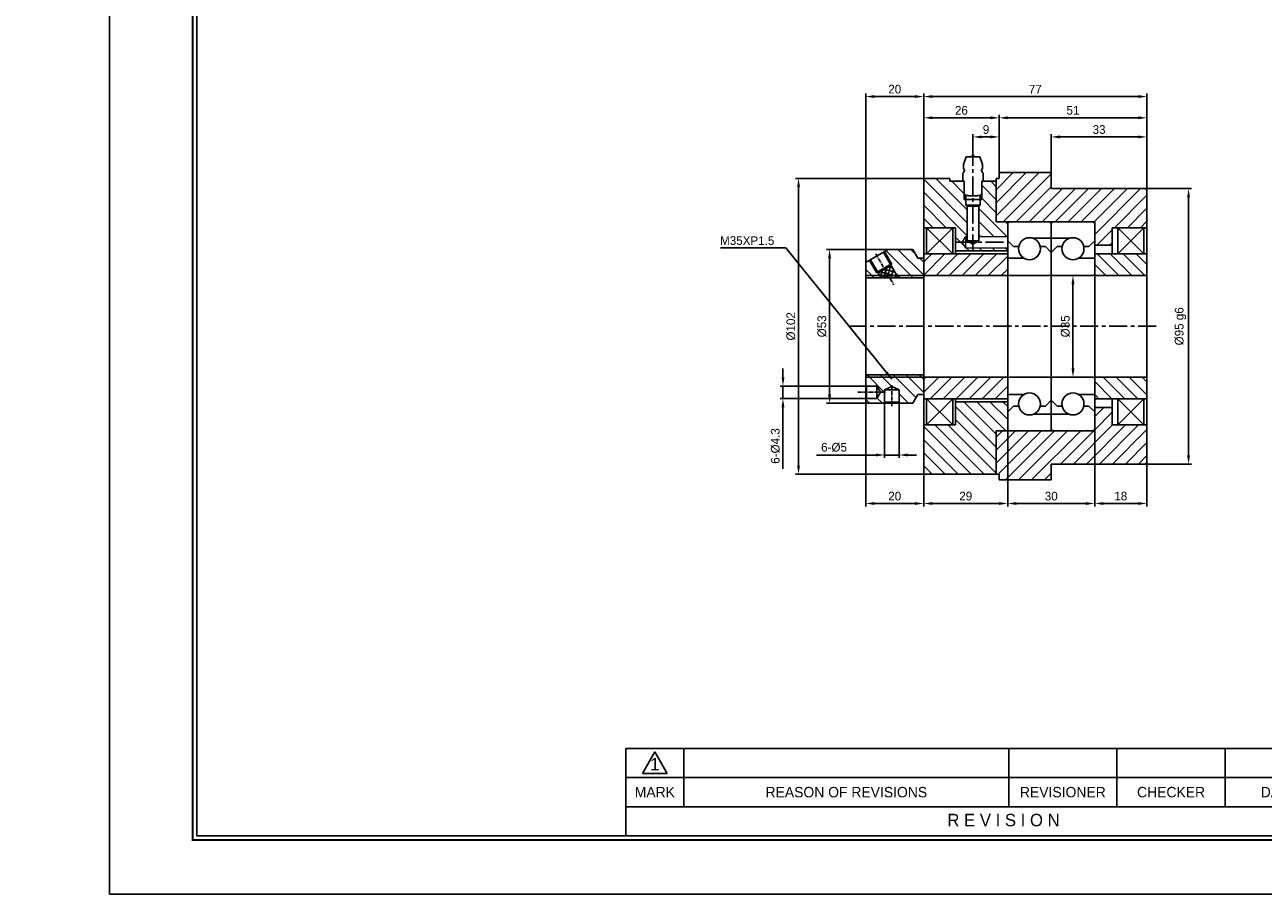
# Model space of a CAD drawing. Header units: millimetres. Extents: x -29 to 5648, y -387 to 3949.
# Tile 1 of 5: x -29 to 398, y 0 to 300. Entities that reach past the tile are written whole.
import ezdxf
from ezdxf.enums import TextEntityAlignment as Align

# ---------------------------------------------------------------- set-up
doc = ezdxf.new("R2010")
doc.units = ezdxf.units.MM
doc.linetypes.add('CENTER', pattern=[2, 1.25, -0.25, 0.25, -0.25])
doc.layers.get('0').update_dxf_attribs({"linetype": 'CONTINUOUS'})
doc.layers.get('Defpoints').update_dxf_attribs({"linetype": 'CONTINUOUS'})
for name, color, linetype in [('5', 7, 'CONTINUOUS'), ('7', 7, 'CONTINUOUS'), ('center', 1, 'CENTER'), ('OUTLINE', 7, 'CONTINUOUS')]:
    doc.layers.add(name, color=color, linetype=linetype)
doc.dimstyles.new('3', dxfattribs={"dimtxt": 3, "dimasz": 3, "dimexe": 1, "dimexo": 0, "dimgap": 1, "dimtad": 1, "dimdec": 3, "dimzin": 11, "dimdsep": 46, "dimtxsty": 'Standard', "dimcen": 0, "dimclrd": 5, "dimclre": 5, "dimclrt": 3, "dimadec": 0, "dimazin": 0, "dimtfac": 0.6, "dimtdec": 3, "dimtmove": 0, "dimatfit": 3, "dimfxl": 1.25, "dimtolj": 1, "dimtzin": 11, "dimarcsym": 0})

# ---------------------------------------------------------------- blocks, each defined once
blk = doc.blocks.new('란표제')
at = {"layer": '5', "ltscale": 0.5}
blk.add_line((80.6, 22.75), (80.6, 9.1), dxfattribs=at)
at = {"layer": '7', "color": 0}
for p, q in [((0, 273), (0, 0)), ((0, 0), (386.1, 0))]:
    blk.add_line(p, q, dxfattribs=at)
at = {"layer": '7'}
for p, q in [((208, 22.75), (80.6, 22.75)), ((83.2, 18.86), (85.15, 22.24)), ((85.15, 22.24), (87.1, 18.86)), ((89.7, 22.75), (89.7, 13.65)), ((140.4, 22.75), (140.4, 13.65)), ((157.3, 22.75), (157.3, 13.65)), ((174.2, 22.75), (174.2, 13.65)), ((191.1, 18.2), (80.6, 18.2)), ((83.2, 18.86), (87.1, 18.86)), ((191.1, 13.65), (80.6, 13.65))]:
    blk.add_line(p, q, dxfattribs=at)
at = {"layer": '7', "const_width": 0.325}
blk.add_lwpolyline([(377.65, 8.45), (377.65, 264.55), (13, 264.55), (13, 8.45)], close=True, dxfattribs=at)
at = {"layer": '7'}
blk.add_lwpolyline([(377, 9.1), (377, 263.9), (13.65, 263.9), (13.65, 9.1)], close=True, dxfattribs=at)
at = {"layer": '5', "ltscale": 0.5}
for tag, p, height in [('TITLE', (308.32, 31.73), 3.25), ('도번', (326.54, 20.34), 3.25), ('SCALE', (329.92, 12.42), 1.56), ('DATE', (360.13, 12.36), 1.56)]:
    blk.add_attdef(tag, p, '', height=height, dxfattribs=at)
at = {"layer": '7'}
for s, height, p in [('1', 1.95, (85.15, 20.29)), ('MARK', 1.625, (85.15, 15.93)), ('REASON OF REVISIONS', 1.625, (115.05, 15.93)), ('REVISIONER', 1.625, (148.85, 15.93)), ('CHECKER', 1.625, (165.75, 15.93)), ('DATE', 1.625, (182.65, 15.93)), ('R E V I S I O N', 1.95, (139.59, 11.57))]:
    blk.add_text(s, height=height, dxfattribs=at).set_placement(p, align=Align.MIDDLE_CENTER)
for tag, p in [('필렛', (233.03, 14.17)), ('모따기', (233.03, 10.79))]:
    blk.add_attdef(tag, text='', height=1.5, dxfattribs=at).set_placement(p, align=Align.MIDDLE_LEFT)
blk = doc.blocks.new('*D3697')
at = {"color": 5, "lineweight": -2, "ltscale": 5}
for p, q in [((297.96, 257.5), (297.96, 262.17)), ((303.96, 261.17), (300.96, 261.17)), ((306.96, 248.85), (306.96, 262.17))]:
    blk.add_line(p, q, dxfattribs=at)
at = {"color": 5}
for points in [[(300.96, 261.67), (300.96, 260.67), (297.96, 261.17)], [(303.96, 260.67), (303.96, 261.67), (306.96, 261.17)]]:
    blk.add_solid(points, dxfattribs=at)
at = {"layer": 'Defpoints', "color": 0}
for p in [(297.96, 261.17), (297.96, 257.5), (306.96, 248.85)]:
    blk.add_point(p, dxfattribs=at)
at = {"color": 3, "ltscale": 5, "insert": (302.46, 263.7), "char_height": 3, "attachment_point": 5}
blk.add_mtext('\\A1;9', dxfattribs=at)
blk = doc.blocks.new('*D3698')
at = {"color": 5, "lineweight": -2, "ltscale": 5}
for p, q in [((280.96, 246.85), (280.96, 268.76)), ((303.96, 267.76), (283.96, 267.76)), ((306.96, 248.85), (306.96, 268.76))]:
    blk.add_line(p, q, dxfattribs=at)
at = {"color": 5}
for points in [[(283.96, 268.26), (283.96, 267.26), (280.96, 267.76)], [(303.96, 267.26), (303.96, 268.26), (306.96, 267.76)]]:
    blk.add_solid(points, dxfattribs=at)
at = {"layer": 'Defpoints', "color": 0}
for p in [(280.96, 267.76), (306.96, 248.85), (280.96, 246.85)]:
    blk.add_point(p, dxfattribs=at)
at = {"color": 3, "ltscale": 5, "insert": (293.96, 270.3), "char_height": 3, "attachment_point": 5}
blk.add_mtext('\\A1;26', dxfattribs=at)
blk = doc.blocks.new('*D3699')
at = {"color": 5, "lineweight": -2, "ltscale": 5}
for p, q in [((306.96, 248.85), (306.96, 268.76)), ((309.96, 267.76), (354.96, 267.76)), ((357.96, 242.85), (357.96, 268.76))]:
    blk.add_line(p, q, dxfattribs=at)
at = {"color": 5}
for points in [[(309.96, 268.26), (309.96, 267.26), (306.96, 267.76)], [(354.96, 267.26), (354.96, 268.26), (357.96, 267.76)]]:
    blk.add_solid(points, dxfattribs=at)
at = {"layer": 'Defpoints', "color": 0}
for p in [(357.96, 267.76), (306.96, 248.85), (357.96, 242.85)]:
    blk.add_point(p, dxfattribs=at)
at = {"color": 3, "ltscale": 5, "insert": (332.46, 270.31), "char_height": 3, "attachment_point": 5}
blk.add_mtext('\\A1;51', dxfattribs=at)
blk = doc.blocks.new('*D3700')
at = {"color": 5, "lineweight": -2, "ltscale": 5}
for p, q in [((324.96, 248.85), (324.96, 262.17)), ((327.96, 261.17), (354.96, 261.17)), ((357.96, 242.85), (357.96, 262.17))]:
    blk.add_line(p, q, dxfattribs=at)
at = {"color": 5}
for points in [[(327.96, 261.67), (327.96, 260.67), (324.96, 261.17)], [(354.96, 260.67), (354.96, 261.67), (357.96, 261.17)]]:
    blk.add_solid(points, dxfattribs=at)
at = {"layer": 'Defpoints', "color": 0}
for p in [(357.96, 261.17), (324.96, 248.85), (357.96, 242.85)]:
    blk.add_point(p, dxfattribs=at)
at = {"color": 3, "ltscale": 5, "insert": (341.46, 263.7), "char_height": 3, "attachment_point": 5}
blk.add_mtext('\\A1;33', dxfattribs=at)
blk = doc.blocks.new('*D3701')
at = {"color": 5, "lineweight": -2, "ltscale": 5}
for p, q in [((260.96, 222.35), (260.96, 276.09)), ((277.96, 275.09), (263.96, 275.09)), ((280.96, 246.85), (280.96, 276.09))]:
    blk.add_line(p, q, dxfattribs=at)
at = {"color": 5}
for points in [[(263.96, 275.59), (263.96, 274.59), (260.96, 275.09)], [(277.96, 274.59), (277.96, 275.59), (280.96, 275.09)]]:
    blk.add_solid(points, dxfattribs=at)
at = {"layer": 'Defpoints', "color": 0}
for p in [(260.96, 275.09), (280.96, 246.85), (260.96, 222.35)]:
    blk.add_point(p, dxfattribs=at)
at = {"color": 3, "ltscale": 5, "insert": (270.96, 277.63), "char_height": 3, "attachment_point": 5}
blk.add_mtext('\\A1;20', dxfattribs=at)
blk = doc.blocks.new('*D3702')
at = {"color": 5, "lineweight": -2, "ltscale": 5}
for p, q in [((280.96, 246.85), (280.96, 276.09)), ((283.96, 275.09), (354.96, 275.09)), ((357.96, 242.85), (357.96, 276.09))]:
    blk.add_line(p, q, dxfattribs=at)
at = {"color": 5}
for points in [[(283.96, 275.59), (283.96, 274.59), (280.96, 275.09)], [(354.96, 274.59), (354.96, 275.59), (357.96, 275.09)]]:
    blk.add_solid(points, dxfattribs=at)
at = {"layer": 'Defpoints', "color": 0}
for p in [(357.96, 275.09), (280.96, 246.85), (357.96, 242.85)]:
    blk.add_point(p, dxfattribs=at)
at = {"color": 3, "ltscale": 5, "insert": (319.46, 277.63), "char_height": 3, "attachment_point": 5}
blk.add_mtext('\\A1;77', dxfattribs=at)
blk = doc.blocks.new('*D3703')
at = {"color": 5, "lineweight": -2, "ltscale": 5}
for p, q in [((339.96, 159.85), (339.96, 133.75)), ((357.96, 148.85), (357.96, 133.75)), ((342.96, 134.75), (354.96, 134.75))]:
    blk.add_line(p, q, dxfattribs=at)
at = {"color": 5}
for points in [[(342.96, 135.25), (342.96, 134.25), (339.96, 134.75)], [(354.96, 134.25), (354.96, 135.25), (357.96, 134.75)]]:
    blk.add_solid(points, dxfattribs=at)
at = {"layer": 'Defpoints', "color": 0}
for p in [(339.96, 159.85), (357.96, 148.85), (357.96, 134.75)]:
    blk.add_point(p, dxfattribs=at)
at = {"color": 3, "ltscale": 5, "insert": (348.96, 137.29), "char_height": 3, "attachment_point": 5}
blk.add_mtext('\\A1;18', dxfattribs=at)
blk = doc.blocks.new('*D3704')
at = {"color": 5, "lineweight": -2, "ltscale": 5}
for p, q in [((309.96, 159.85), (309.96, 133.75)), ((339.96, 159.85), (339.96, 133.75)), ((336.96, 134.75), (312.96, 134.75))]:
    blk.add_line(p, q, dxfattribs=at)
at = {"color": 5}
for points in [[(312.96, 135.25), (312.96, 134.25), (309.96, 134.75)], [(336.96, 134.25), (336.96, 135.25), (339.96, 134.75)]]:
    blk.add_solid(points, dxfattribs=at)
at = {"layer": 'Defpoints', "color": 0}
for p in [(309.96, 159.85), (339.96, 159.85), (309.96, 134.75)]:
    blk.add_point(p, dxfattribs=at)
at = {"color": 3, "ltscale": 5, "insert": (324.96, 137.28), "char_height": 3, "attachment_point": 5}
blk.add_mtext('\\A1;30', dxfattribs=at)
blk = doc.blocks.new('*D3705')
at = {"color": 5, "lineweight": -2, "ltscale": 5}
for p, q in [((309.96, 159.85), (309.96, 133.75)), ((280.96, 144.85), (280.96, 133.75)), ((306.96, 134.75), (283.96, 134.75))]:
    blk.add_line(p, q, dxfattribs=at)
at = {"color": 5}
for points in [[(283.96, 135.25), (283.96, 134.25), (280.96, 134.75)], [(306.96, 134.25), (306.96, 135.25), (309.96, 134.75)]]:
    blk.add_solid(points, dxfattribs=at)
at = {"layer": 'Defpoints', "color": 0}
for p in [(309.96, 159.85), (280.96, 144.85), (280.96, 134.75)]:
    blk.add_point(p, dxfattribs=at)
at = {"color": 3, "ltscale": 5, "insert": (295.46, 137.28), "char_height": 3, "attachment_point": 5}
blk.add_mtext('\\A1;29', dxfattribs=at)
blk = doc.blocks.new('*D3706')
at = {"color": 5, "lineweight": -2, "ltscale": 5}
for p, q in [((260.96, 169.35), (260.96, 133.75)), ((280.96, 144.85), (280.96, 133.75)), ((277.96, 134.75), (263.96, 134.75))]:
    blk.add_line(p, q, dxfattribs=at)
at = {"color": 5}
for points in [[(263.96, 135.25), (263.96, 134.25), (260.96, 134.75)], [(277.96, 134.25), (277.96, 135.25), (280.96, 134.75)]]:
    blk.add_solid(points, dxfattribs=at)
at = {"layer": 'Defpoints', "color": 0}
for p in [(260.96, 169.35), (280.96, 144.85), (260.96, 134.75)]:
    blk.add_point(p, dxfattribs=at)
at = {"color": 3, "ltscale": 5, "insert": (270.96, 137.28), "char_height": 3, "attachment_point": 5}
blk.add_mtext('\\A1;20', dxfattribs=at)
blk = doc.blocks.new('*D3707')
at = {"color": 5, "lineweight": -2, "ltscale": 5}
for p, q in [((356.11, 243.35), (373.34, 243.35)), ((372.34, 240.35), (372.34, 151.35)), ((357.46, 148.35), (373.34, 148.35))]:
    blk.add_line(p, q, dxfattribs=at)
at = {"color": 5}
for points in [[(372.84, 240.35), (371.84, 240.35), (372.34, 243.35)], [(371.84, 151.35), (372.84, 151.35), (372.34, 148.35)]]:
    blk.add_solid(points, dxfattribs=at)
at = {"layer": 'Defpoints', "color": 0}
for p in [(356.11, 243.35), (357.46, 148.35), (372.34, 148.35)]:
    blk.add_point(p, dxfattribs=at)
at = {"color": 3, "ltscale": 5, "insert": (369.55, 195.85), "char_height": 3, "attachment_point": 5, "rotation": 90}
blk.add_mtext('\\A1;%%C95 g6', dxfattribs=at)
blk = doc.blocks.new('*D3708')
at = {"color": 5, "lineweight": -2, "ltscale": 5}
for p, q in [((260.96, 222.35), (247.47, 222.35)), ((248.47, 172.35), (248.47, 219.35)), ((260.96, 169.35), (247.47, 169.35))]:
    blk.add_line(p, q, dxfattribs=at)
at = {"color": 5}
for points in [[(248.97, 219.35), (247.97, 219.35), (248.47, 222.35)], [(247.97, 172.35), (248.97, 172.35), (248.47, 169.35)]]:
    blk.add_solid(points, dxfattribs=at)
at = {"layer": 'Defpoints', "color": 0}
for p in [(248.47, 222.35), (260.96, 222.35), (260.96, 169.35)]:
    blk.add_point(p, dxfattribs=at)
at = {"color": 3, "ltscale": 5, "insert": (245.86, 195.85), "char_height": 3, "attachment_point": 5, "rotation": 90}
blk.add_mtext('\\A1;%%C53', dxfattribs=at)
blk = doc.blocks.new('*D3709')
at = {"color": 5, "lineweight": -2, "ltscale": 5}
for p, q in [((280.96, 246.85), (236.77, 246.85)), ((237.77, 243.85), (237.77, 147.85)), ((280.96, 144.85), (236.77, 144.85))]:
    blk.add_line(p, q, dxfattribs=at)
at = {"color": 5}
for points in [[(238.27, 243.85), (237.27, 243.85), (237.77, 246.85)], [(237.27, 147.85), (238.27, 147.85), (237.77, 144.85)]]:
    blk.add_solid(points, dxfattribs=at)
at = {"layer": 'Defpoints', "color": 0}
for p in [(280.96, 246.85), (237.77, 144.85), (280.96, 144.85)]:
    blk.add_point(p, dxfattribs=at)
at = {"color": 3, "ltscale": 5, "insert": (235.15, 195.85), "char_height": 3, "attachment_point": 5, "rotation": 90}
blk.add_mtext('\\A1;%%C102', dxfattribs=at)
blk = doc.blocks.new('*D3710')
at = {"layer": 'Defpoints', "color": 0}
for p in [(267.46, 169.69), (272.46, 169.69), (267.46, 151.47)]:
    blk.add_point(p, dxfattribs=at)
at = {"layer": 'OUTLINE', "color": 5, "lineweight": -2, "ltscale": 5}
for p, q in [((267.46, 169.69), (267.46, 150.47)), ((272.46, 169.69), (272.46, 150.47)), ((264.46, 151.47), (244.02, 151.47)), ((272.46, 151.47), (267.46, 151.47)), ((275.46, 151.47), (278.46, 151.47))]:
    blk.add_line(p, q, dxfattribs=at)
at = {"layer": 'OUTLINE', "color": 5}
for points in [[(264.46, 150.97), (264.46, 151.97), (267.46, 151.47)], [(275.46, 151.97), (275.46, 150.97), (272.46, 151.47)]]:
    blk.add_solid(points, dxfattribs=at)
at = {"layer": 'OUTLINE', "color": 3, "ltscale": 5, "insert": (250.02, 154.09), "char_height": 3, "attachment_point": 5}
blk.add_mtext('\\A1;6-%%c5', dxfattribs=at)
blk = doc.blocks.new('*D3711')
at = {"layer": 'Defpoints', "color": 0}
for p in [(232.4, 175.25), (261.19, 175.25), (261.19, 170.95)]:
    blk.add_point(p, dxfattribs=at)
at = {"layer": 'OUTLINE', "color": 5, "lineweight": -2, "ltscale": 5}
for p, q in [((232.4, 178.25), (232.4, 181.25)), ((261.19, 175.25), (231.4, 175.25)), ((232.4, 170.95), (232.4, 175.25)), ((261.19, 170.95), (231.4, 170.95)), ((232.4, 167.95), (232.4, 146.72))]:
    blk.add_line(p, q, dxfattribs=at)
at = {"layer": 'OUTLINE', "color": 5}
for points in [[(231.9, 178.25), (232.9, 178.25), (232.4, 175.25)], [(232.9, 167.95), (231.9, 167.95), (232.4, 170.95)]]:
    blk.add_solid(points, dxfattribs=at)
at = {"layer": 'OUTLINE', "color": 3, "ltscale": 5, "insert": (229.79, 154.58), "char_height": 3, "attachment_point": 5, "rotation": 90}
blk.add_mtext('\\A1;6-%%c4.3', dxfattribs=at)
blk = doc.blocks.new('*D3713')
at = {"color": 5, "lineweight": -2, "ltscale": 5}
for p, q in [((332.46, 213.35), (331.46, 213.35)), ((332.46, 210.35), (332.46, 181.35)), ((332.46, 178.35), (331.46, 178.35))]:
    blk.add_line(p, q, dxfattribs=at)
at = {"color": 5}
for points in [[(332.96, 210.35), (331.96, 210.35), (332.46, 213.35)], [(331.96, 181.35), (332.96, 181.35), (332.46, 178.35)]]:
    blk.add_solid(points, dxfattribs=at)
at = {"layer": 'Defpoints', "color": 0}
for p in [(332.46, 213.35), (332.46, 178.35), (332.46, 178.35)]:
    blk.add_point(p, dxfattribs=at)
at = {"color": 3, "ltscale": 5, "insert": (329.85, 195.85), "char_height": 3, "attachment_point": 5, "rotation": 90}
blk.add_mtext('\\A1;%%C35', dxfattribs=at)

msp = doc.modelspace()

# ---------------------------------------------------------------- hatches: boundary and pattern name
at = {"ltscale": 5, "transparency": 33554687}
h = msp.add_hatch(dxfattribs=at)
h.set_pattern_fill('ANSI31', color=5, style=0)
h.set_pattern_definition([(45, (-1336.9012, 1361.5198), (-2.245064, 2.245064), [])])
h.paths.add_polyline_path([(345.9591, 229.8546), (347.9591, 229.8546), (356.9591, 229.8546), (357.9591, 229.8546), (357.9591, 242.8546), (357.4591, 243.3546), (324.9591, 243.3546), (324.9591, 248.8546), (306.9591, 248.8546), (306.9591, 246.8546), (305.9591, 246.8546), (305.9591, 245.8546), (305.9591, 242.6046), (305.9591, 236.8546), (305.9591, 236.3546), (305.9591, 236.1046), (305.9591, 231.8546), (309.9591, 231.8546), (310.9591, 231.8546), (324.3604, 231.8546), (325.5591, 231.8546), (338.9591, 231.8546), (339.9591, 231.8546), (339.9591, 231.2546), (339.9591, 230.8546), (339.9591, 225.3197), (339.9591, 223.8546), (345.9591, 223.8546)])
h.paths.add_polyline_path([(345.9591, 161.8546), (345.9591, 167.8546), (339.9591, 167.8546), (339.9591, 166.3896), (339.9591, 160.4546), (339.9591, 159.8546), (338.9591, 159.8546), (325.5577, 159.8546), (324.3591, 159.8546), (310.9573, 159.8546), (309.9591, 159.8546), (305.9591, 159.8546), (305.9591, 155.6046), (305.9591, 155.3546), (305.9591, 154.8546), (305.9591, 149.1046), (305.9591, 144.8546), (306.9591, 144.8546), (306.9591, 142.8546), (324.9591, 142.8546), (324.9591, 148.3546), (357.4591, 148.3546), (357.9591, 148.8546), (357.9591, 161.8546), (356.9591, 161.8546), (347.9591, 161.8546)])
h = msp.add_hatch(dxfattribs=at)
h.set_pattern_fill('ANSI31', color=5, angle=90, style=0)
h.set_pattern_definition([(135, (-1336.9012, 1361.5198), (-2.245064, -2.245064), [])])
h.paths.add_polyline_path([(309.9591, 226.8547), (309.9591, 230.8556), (309.9591, 231.8546), (305.9591, 231.8546), (305.9591, 236.1046), (305.9591, 236.3546), (305.9591, 236.8546), (305.9591, 242.6046), (305.9591, 245.8546), (300.9591, 245.8546), (300.9591, 241.6181), (300.9591, 239.6047), (300.4591, 239.6047), (300.4591, 237.6046), (299.9591, 237.3042), (299.9591, 226.8547)])
h.paths.add_polyline_path([(295.4591, 222.8546), (294.2574, 224.8546), (295.4591, 226.8547), (295.9591, 226.8547), (295.9591, 237.3042), (295.4591, 237.6046), (295.4591, 239.6047), (294.9591, 239.6047), (294.9591, 241.6181), (294.9591, 245.8546), (289.9591, 245.8546), (289.9591, 246.8546), (280.9591, 246.8546), (280.9591, 229.8546), (281.9591, 229.8546), (290.9591, 229.8546), (291.9591, 229.8546), (291.9591, 221.8546), (309.9591, 221.8546), (309.9591, 222.8546), (297.9591, 222.8546)])
h.paths.add_polyline_path([(305.9591, 154.8546), (305.9591, 155.3546), (305.9591, 155.6046), (305.9591, 159.8546), (309.9591, 159.8546), (309.9591, 160.8537), (309.9591, 166.3896), (309.9591, 169.8546), (291.9591, 169.8546), (291.9591, 161.8546), (290.9591, 161.8546), (281.9591, 161.8546), (280.9591, 161.8546), (280.9591, 144.8546), (305.9591, 144.8546), (305.9591, 149.1046)])
h = msp.add_hatch(dxfattribs=at)
h.set_pattern_fill('ANSI31', color=5, style=0)
h.set_pattern_definition([(45, (-2893.663, 2256.4557), (-2.245064, 2.245064), [])])
h.paths.add_polyline_path([(309.9591, 213.9546), (309.9591, 219.3546), (309.9591, 220.8546), (291.9591, 220.8546), (290.9591, 220.8546), (281.9591, 220.8546), (280.9591, 220.8546), (280.9591, 219.3546), (280.9591, 213.3546), (309.9591, 213.3546)])
h.paths.add_polyline_path([(309.9591, 172.3546), (309.9591, 175.8546), (309.9591, 177.7546), (309.9591, 178.3546), (280.9591, 178.3546), (280.9591, 172.3546), (280.9591, 170.8546), (281.9591, 170.8546), (290.9591, 170.8546), (291.9591, 170.8546), (301.9591, 170.8546), (309.9591, 170.8546)])
h = msp.add_hatch(dxfattribs=at)
h.set_pattern_fill('ANSI31', color=5, angle=90, style=0)
h.set_pattern_definition([(135, (-2893.663, 2256.4557), (-2.245064, -2.245064), [])])
h.paths.add_polyline_path([(339.9591, 213.3546), (357.9591, 213.3546), (357.9591, 220.8546), (356.9591, 220.8546), (347.9591, 220.8546), (345.9591, 220.8546), (339.9591, 220.8546), (339.9591, 219.3546), (339.9591, 213.9546)])
h.paths.add_polyline_path([(345.9591, 170.8546), (347.9591, 170.8546), (356.9591, 170.8546), (357.9591, 170.8546), (357.9591, 178.3546), (339.9591, 178.3546), (339.9591, 177.7546), (339.9591, 175.8546), (339.9591, 172.3546), (339.9591, 170.8546)])
at = {"layer": 'OUTLINE', "ltscale": 5}
h = msp.add_hatch(dxfattribs=at)
h.set_pattern_fill('ANSI31', color=5, angle=90, style=0)
h.set_pattern_definition([(135, (-3666.2772, -845.8066), (-2.245064, -2.245064), [])])
h.paths.add_polyline_path([(280.9591, 219.3546), (278.9591, 219.3546), (277.227, 222.3546), (268.8538, 222.3546, 0.1316525), (268.6663, 222.3044), (267.4543, 221.6046), (269.8918, 217.3828), (269.7545, 216.8705), (269.6896, 216.833), (271.6978, 213.3546), (280.9591, 213.3546)])
h.paths.add_polyline_path([(262.2581, 218.6046), (261.1466, 217.9629, 0.26794919), (260.9591, 217.6381), (260.9591, 213.3546), (265.8088, 213.3546), (265.2728, 214.283), (265.2079, 214.2455), (264.6956, 214.3828)])
h.paths.add_polyline_path([(280.9591, 213.3546), (271.6978, 213.3546), (272.1308, 212.6046), (280.9591, 212.6046)])
h.paths.add_polyline_path([(265.8088, 213.3546), (260.9591, 213.3546), (260.9591, 212.6046), (266.2418, 212.6046)])
h.paths.add_polyline_path([(280.9591, 178.3546), (260.9591, 178.3546), (260.9591, 175.4445), (261.1917, 175.2546), (264.8165, 175.2546), (266.1039, 173.1046), (267.4591, 173.1046), (267.4591, 173.966), (269.9591, 175.0968), (272.4591, 173.966), (272.4591, 169.6911), (272.7371, 169.3546), (277.227, 169.3546), (278.9591, 172.3546), (280.9591, 172.3546)])
h.paths.add_polyline_path([(280.9591, 179.1046), (260.9591, 179.1046), (260.9591, 178.3546), (280.9591, 178.3546)])
h.paths.add_polyline_path([(267.4591, 173.1046), (266.1039, 173.1046), (264.8165, 170.9546), (261.1917, 170.9546), (260.9591, 170.7648), (260.9591, 169.3546), (267.1811, 169.3546), (267.4591, 169.6911)])
at = {"layer": 'OUTLINE'}
h = msp.add_hatch(dxfattribs=at)
h.set_pattern_fill('ANSI37', color=5, scale=9.75, angle=30, style=0)
h.set_pattern_definition([(75, (123.2556, 33.3586), (-1.177222, 0.315436), []), (165, (123.2556, 33.3586), (-0.315436, -1.177222), [])])
h.paths.add_polyline_path([(266.2418, 212.6046), (269.1863, 212.6046), (267.4812, 215.558), (265.2728, 214.283)])
h.paths.add_polyline_path([(269.1863, 212.6046), (272.1308, 212.6046), (269.6896, 216.833), (267.4812, 215.558)])

# ---------------------------------------------------------------- linework, layer by layer
at = {"ltscale": 5}
for p, q in [((324.9591, 248.8546), (306.9591, 248.8546)), ((300.4591, 237.6046), (300.4591, 241.1181)), ((295.9591, 225.3546), (295.9591, 237.3042)), ((295.9591, 237.3042), (299.9591, 237.3042)), ((299.9591, 225.3546), (299.9591, 237.3042)), ((281.9591, 229.8546), (281.9591, 220.8546)), ((295.9591, 225.3546), (299.9591, 225.3546)), ((281.9591, 170.8546), (281.9591, 161.8546)), ((324.9591, 142.8546), (306.9591, 142.8546))]:
    msp.add_line(p, q, dxfattribs=at)
at = {"color": 5}
for p, q in [((294.9591, 245.6047), (294.9591, 239.6047)), ((300.9591, 245.6047), (300.9591, 239.6047))]:
    msp.add_line(p, q, dxfattribs=at)
for p, q in [((300.9591, 239.6047), (294.9591, 239.6047)), ((295.4591, 241.1181), (295.4591, 237.6046)), ((295.4591, 237.6046), (295.9591, 237.3042)), ((300.4591, 237.6046), (295.4591, 237.6046)), ((299.9591, 237.3042), (300.4591, 237.6046)), ((309.9591, 231.2546), (309.9591, 160.4546)), ((309.9591, 231.2546), (309.9591, 160.4546)), ((324.9591, 231.2546), (324.9591, 160.4546)), ((324.9591, 231.2546), (324.9591, 160.4546)), ((339.9591, 231.2546), (339.9591, 160.4546)), ((339.9591, 231.2546), (339.9591, 160.4546)), ((295.9591, 225.3546), (297.9591, 224.1998)), ((299.9591, 225.3546), (297.9591, 224.1998))]:
    msp.add_line(p, q)
at = {"color": 7, "linetype": 'Continuous', "lineweight": 15}
for p, q in [((294.2574, 224.8546), (295.4591, 226.8547)), ((295.4591, 222.8546), (295.4591, 226.8547)), ((295.4591, 226.8547), (295.9591, 226.8547)), ((299.9591, 226.8547), (309.9591, 226.8547)), ((295.4591, 222.8546), (294.2574, 224.8546)), ((309.9591, 222.8546), (295.4591, 222.8546)), ((309.9591, 175.8546), (309.9591, 215.8546)), ((339.9591, 175.8546), (339.9591, 215.8546))]:
    msp.add_line(p, q, dxfattribs=at)
at = {"layer": 'center', "ltscale": 5}
for p, q in [((297.9591, 257.5046), (297.9591, 222.1998)), ((292.2574, 224.8546), (309.9591, 224.8546)), ((254.9591, 195.8546), (361.9591, 195.8546))]:
    msp.add_line(p, q, dxfattribs=at)
at = {"layer": 'center'}
for p, q in [((264.3931, 220.9068), (270.6128, 210.1339)), ((269.9591, 175.5187), (269.9591, 168.1405)), ((258.1867, 173.1046), (267.8251, 173.1046))]:
    msp.add_line(p, q, dxfattribs=at)
at = {"layer": 'OUTLINE'}
for p, q in [((295.5591, 254.3546), (294.6591, 251.6546)), ((297.5591, 254.3546), (295.5591, 254.3546)), ((300.3591, 254.3546), (298.3591, 254.3546)), ((301.2591, 251.6546), (300.3591, 254.3546)), ((294.4591, 246.3546), (294.4591, 248.658)), ((294.6591, 251.6546), (294.6591, 250.3546)), ((301.2591, 250.3546), (301.2591, 251.6546)), ((301.4591, 248.658), (301.4591, 246.3546)), ((306.9591, 248.8546), (306.9591, 246.8546)), ((324.9591, 243.3546), (324.9591, 248.8546)), ((289.9591, 246.8546), (280.9591, 246.8546)), ((280.9591, 246.8546), (280.9591, 161.8546)), ((289.9591, 246.8546), (289.9591, 245.8546)), ((294.9591, 245.8546), (289.9591, 245.8546)), ((294.4591, 246.3546), (294.9591, 245.8546)), ((294.9591, 245.8546), (294.9591, 241.6181)), ((300.9591, 245.8546), (301.4591, 246.3546)), ((305.9591, 245.8546), (300.9591, 245.8546)), ((300.9591, 241.6181), (300.9591, 245.8546)), ((305.9591, 246.8546), (305.9591, 242.6046)), ((305.9591, 246.8546), (305.9591, 236.3546)), ((306.9591, 246.8546), (305.9591, 246.8546)), ((294.9591, 241.6181), (295.5726, 241.0046)), ((295.5726, 241.0046), (296.4027, 241.0046)), ((296.4027, 241.0046), (296.4027, 240.9065)), ((296.4546, 240.8546), (299.4636, 240.8546)), ((299.5155, 241.0046), (300.3456, 241.0046)), ((299.5155, 240.9065), (299.5155, 241.0046)), ((300.3456, 241.0046), (300.9591, 241.6181)), ((357.4591, 243.3546), (324.9591, 243.3546)), ((357.9591, 242.8546), (357.4591, 243.3546)), ((357.9591, 229.8546), (357.9591, 242.8546)), ((305.9591, 236.8546), (305.9591, 231.8546)), ((305.9591, 236.1046), (305.9591, 231.8546)), ((309.9591, 231.8546), (305.9591, 231.8546)), ((305.9591, 231.8546), (339.9591, 231.8546)), ((309.9591, 231.8546), (309.9591, 159.8546)), ((324.3591, 231.8546), (310.5591, 231.8546)), ((325.5591, 231.8546), (339.3591, 231.8546)), ((339.9591, 231.8546), (339.9591, 159.8546)), ((280.9591, 229.8546), (291.9591, 229.8546)), ((290.9591, 220.8546), (290.9591, 229.8546)), ((291.9591, 229.8546), (291.9591, 220.8546)), ((345.9591, 229.8546), (357.9591, 229.8546)), ((345.9591, 223.8546), (345.9591, 229.8546)), ((356.9591, 229.8546), (347.9591, 229.8546)), ((347.9591, 220.8546), (347.9591, 229.8546)), ((356.9591, 220.8546), (356.9591, 229.8546)), ((357.9591, 220.8546), (357.9591, 229.8546)), ((260.9591, 222.3546), (260.9591, 169.3546)), ((260.9591, 222.3546), (277.227, 222.3546)), ((261.1466, 217.9629), (268.6663, 222.3044)), ((278.9591, 219.3546), (277.227, 222.3546)), ((309.9591, 225.3546), (311.9591, 223.3546)), ((311.9591, 223.3546), (313.7338, 223.3546)), ((318.6756, 226.2046), (324.9591, 226.2046)), ((322.9591, 223.3546), (321.1843, 223.3546)), ((324.9591, 221.3546), (322.9591, 223.3546)), ((331.2425, 226.2046), (324.9591, 226.2046)), ((324.9591, 221.3546), (326.9591, 223.3546)), ((326.9591, 223.3546), (328.7338, 223.3546)), ((337.9591, 223.3546), (336.1843, 223.3546)), ((339.9591, 225.3546), (337.9591, 223.3546)), ((339.9591, 223.8546), (345.9591, 223.8546)), ((345.9591, 220.8546), (345.9591, 223.8546)), ((262.2581, 218.6046), (264.6956, 214.3828)), ((262.6478, 218.8296), (266.2418, 212.6046)), ((267.0646, 221.3796), (272.1308, 212.6046)), ((267.4543, 221.6046), (269.8918, 217.3828)), ((278.9591, 219.3546), (280.9591, 219.3546)), ((309.9591, 220.8546), (280.9591, 220.8546)), ((280.9591, 213.3546), (280.9591, 219.3546)), ((280.9591, 219.3546), (280.9591, 172.3546)), ((309.9591, 221.8546), (291.9591, 221.8546)), ((315.4899, 219.3546), (309.9591, 219.3546)), ((334.4282, 219.3546), (339.9591, 219.3546)), ((357.9591, 220.8546), (339.9591, 220.8546)), ((356.9591, 220.8546), (347.9591, 220.8546)), ((357.9591, 220.8546), (357.9591, 213.3546)), ((264.6956, 214.3828), (269.8918, 217.3828)), ((265.2079, 214.2455), (264.6956, 214.3828)), ((265.2079, 214.2455), (269.7545, 216.8705)), ((269.7545, 216.8705), (269.8918, 217.3828)), ((260.9591, 212.6046), (280.9591, 212.6046)), ((309.9591, 213.3546), (280.9591, 213.3546)), ((280.9591, 213.3546), (280.9591, 178.3546)), ((310.5591, 213.3546), (324.3591, 213.3546)), ((339.3591, 213.3546), (325.5591, 213.3546)), ((357.9591, 213.3546), (339.9591, 213.3546)), ((357.9591, 178.3546), (357.9591, 213.3546)), ((260.9591, 179.1046), (280.9591, 179.1046)), ((260.9591, 175.4445), (261.1917, 175.2546)), ((261.1917, 175.2546), (264.8165, 175.2546)), ((261.1917, 170.9546), (261.1917, 175.2546)), ((264.8151, 175.257), (266.1039, 173.1046)), ((264.8165, 170.9546), (264.8165, 175.2546)), ((280.9591, 178.3546), (309.9591, 178.3546)), ((280.9591, 172.3546), (280.9591, 178.3546)), ((324.3591, 178.3546), (310.5591, 178.3546)), ((325.5591, 178.3546), (339.3591, 178.3546)), ((339.9591, 178.3546), (357.9591, 178.3546)), ((357.9591, 178.3546), (357.9591, 170.8546)), ((260.9591, 170.7648), (261.1917, 170.9546)), ((261.1917, 170.9546), (264.8165, 170.9546)), ((264.8165, 170.9546), (266.1039, 173.1046)), ((267.4591, 173.966), (269.9591, 175.0968)), ((267.4591, 173.966), (267.4591, 169.6911)), ((272.4591, 173.966), (267.4591, 173.966)), ((272.4591, 173.966), (269.9591, 175.0968)), ((272.4591, 173.966), (272.4591, 169.6911)), ((278.9591, 172.3546), (277.227, 169.3546)), ((278.9591, 172.3546), (280.9591, 172.3546)), ((309.9591, 172.3546), (315.4899, 172.3546)), ((339.9591, 172.3546), (334.4282, 172.3546)), ((260.9591, 169.3546), (277.227, 169.3546)), ((267.1811, 169.3546), (267.4591, 169.6911)), ((267.4591, 169.6911), (272.4591, 169.6911)), ((272.7371, 169.3546), (272.4591, 169.6911)), ((280.9591, 170.8546), (301.9591, 170.8546)), ((280.9591, 170.8546), (309.9591, 170.8546)), ((290.9591, 161.8546), (290.9591, 170.8546)), ((291.9591, 161.8546), (291.9591, 170.8546)), ((309.9591, 169.8546), (291.9591, 169.8546)), ((311.9591, 168.3546), (309.9591, 166.3546)), ((313.7338, 168.3546), (311.9591, 168.3546)), ((321.1843, 168.3546), (322.9591, 168.3546)), ((322.9591, 168.3546), (324.9591, 170.3546)), ((326.9591, 168.3546), (324.9591, 170.3546)), ((328.7338, 168.3546), (326.9591, 168.3546)), ((336.1843, 168.3546), (337.9591, 168.3546)), ((337.9591, 168.3546), (339.9591, 166.3546)), ((339.9591, 170.8546), (357.9591, 170.8546)), ((345.9591, 167.8546), (339.9591, 167.8546)), ((345.9591, 167.8546), (345.9591, 170.8546)), ((345.9591, 161.8546), (345.9591, 167.8546)), ((347.9591, 170.8546), (356.9591, 170.8546)), ((347.9591, 161.8546), (347.9591, 170.8546)), ((356.9591, 161.8546), (356.9591, 170.8546)), ((357.9591, 161.8546), (357.9591, 170.8546)), ((324.9591, 165.5046), (318.6756, 165.5046)), ((324.9591, 165.5046), (331.2425, 165.5046)), ((280.9591, 161.8546), (280.9591, 144.8546)), ((280.9591, 161.8546), (291.9591, 161.8546)), ((305.9591, 159.8546), (309.9591, 159.8546)), ((305.9591, 159.8546), (305.9591, 155.6046)), ((305.9591, 159.8546), (305.9591, 154.8546)), ((339.9591, 159.8546), (305.9591, 159.8546)), ((310.5591, 159.8546), (324.3591, 159.8546)), ((339.3591, 159.8546), (325.5591, 159.8546)), ((357.9591, 161.8546), (345.9591, 161.8546)), ((347.9591, 161.8546), (356.9591, 161.8546)), ((357.9591, 148.8546), (357.9591, 161.8546)), ((305.9591, 155.3546), (305.9591, 144.8546)), ((305.9591, 149.1046), (305.9591, 144.8546)), ((324.9591, 148.3546), (357.4591, 148.3546)), ((324.9591, 142.8546), (324.9591, 148.3546)), ((357.4591, 148.3546), (357.9591, 148.8546)), ((280.9591, 144.8546), (305.9591, 144.8546)), ((305.9591, 144.8546), (306.9591, 144.8546)), ((306.9591, 144.8546), (306.9591, 142.8546))]:
    msp.add_line(p, q, dxfattribs=at)
at = {"layer": 'OUTLINE', "ltscale": 5}
for p, q in [((290.9591, 229.8546), (281.9591, 220.8546)), ((281.9591, 229.8546), (290.9591, 220.8546)), ((356.9591, 229.8546), (347.9591, 220.8546)), ((347.9591, 229.8546), (356.9591, 220.8546)), ((290.9591, 170.8546), (281.9591, 161.8546)), ((281.9591, 170.8546), (290.9591, 161.8546)), ((356.9591, 170.8546), (347.9591, 161.8546)), ((347.9591, 170.8546), (356.9591, 161.8546))]:
    msp.add_line(p, q, dxfattribs=at)
at = {"layer": 'OUTLINE', "color": 5}
for p, q in [((260.9591, 213.3546), (280.9591, 213.3546)), ((260.9591, 178.3546), (280.9591, 178.3546))]:
    msp.add_line(p, q, dxfattribs=at)
at = {"layer": 'OUTLINE', "ltscale": 5}
for centre in [(317.4591, 222.6046), (332.4591, 222.6046), (317.4591, 169.1046), (332.4591, 169.1046)]:
    msp.add_circle(centre, 3.8, dxfattribs=at)
at = {"layer": 'OUTLINE'}
for centre, radius, start, end in [((297.9591, 254.3546), 0.4, 0, 180), ((289.6648, 252.2656), 6, 323.039247, 336.307361), ((295.1591, 250.3546), 0.5, 180, 270), ((300.7591, 250.3546), 0.5, 270, 0), ((306.2534, 252.2656), 6, 203.692639, 216.960753), ((296.4546, 240.9065), 0.0519, 180, 270), ((299.4636, 240.9065), 0.0519, 270, 0), ((310.5591, 231.2546), 0.6, 90, 180), ((324.3591, 231.2546), 0.6, 0, 90), ((325.5591, 231.2546), 0.6, 90, 180), ((339.3591, 231.2546), 0.6, 0, 90), ((268.8538, 221.9796), 0.375, 90, 120), ((261.3341, 217.6381), 0.375, 120, 180), ((310.5591, 213.9546), 0.6, 180, 270), ((324.3591, 213.9546), 0.6, 270, 0), ((325.5591, 213.9546), 0.6, 180, 270), ((339.3591, 213.9546), 0.6, 270, 0), ((310.5591, 177.7546), 0.6, 90, 180), ((324.3591, 177.7546), 0.6, 0, 90), ((325.5591, 177.7546), 0.6, 90, 180), ((339.3591, 177.7546), 0.6, 0, 90), ((310.5591, 160.4546), 0.6, 180, 270), ((324.3591, 160.4546), 0.6, 270, 0), ((325.5591, 160.4546), 0.6, 180, 270), ((339.3591, 160.4546), 0.6, 270, 0)]:
    msp.add_arc(centre, radius, start, end, dxfattribs=at)
for p in [(261.1917, 175.2546), (261.1917, 170.9546), (267.4591, 169.6911), (272.4591, 169.6911)]:
    msp.add_point(p, dxfattribs=at)

# ---------------------------------------------------------------- block references
at = {"ltscale": 5, "xscale": 2.210004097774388, "yscale": 2.210004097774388, "zscale": 2.210004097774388}
msp.add_blockref('란표제', (0, 0), dxfattribs=at)

# ---------------------------------------------------------------- texts
at = {"color": 3, "ltscale": 5, "insert": (229.4287, 223.8809), "char_height": 3, "attachment_point": 9}
msp.add_mtext('M35XP1.5', dxfattribs=at)
at = {"layer": '5', "color": 3, "ltscale": 5, "insert": (-29.2228, 86.4854), "char_height": 5, "attachment_point": 9}
msp.add_mtext('\\A1;', dxfattribs=at)

# ---------------------------------------------------------------- dimensions: what is measured, and where the dimension line sits
at = {"ltscale": 5}
for base, p1, p2, picture, middle in [((260.9591, 275.0876), (280.9591, 246.8546), (260.9591, 222.3546), '*D3701', (270.9591, 277.6255)), ((357.9591, 275.0876), (280.9591, 246.8546), (357.9591, 242.8546), '*D3702', (319.4591, 277.6255)), ((280.9591, 267.7649), (306.9591, 248.8546), (280.9591, 246.8546), '*D3698', (293.9591, 270.3028)), ((357.9591, 267.7649), (306.9591, 248.8546), (357.9591, 242.8546), '*D3699', (332.4591, 270.3068)), ((297.9591, 261.1663), (306.9591, 248.8546), (297.9591, 257.5046), '*D3697', (302.4591, 263.7043)), ((357.9591, 261.1663), (324.9591, 248.8546), (357.9591, 242.8546), '*D3700', (341.4591, 263.7043)), ((260.9591, 134.7466), (280.9591, 144.8546), (260.9591, 169.3546), '*D3706', (270.9591, 137.2845)), ((280.9591, 134.7466), (309.9591, 159.8546), (280.9591, 144.8546), '*D3705', (295.4591, 137.2845)), ((309.9591, 134.7466), (339.9591, 159.8546), (309.9591, 159.8546), '*D3704', (324.9591, 137.2845)), ((357.9591, 134.7466), (339.9591, 159.8546), (357.9591, 148.8546), '*D3703', (348.9591, 137.2885))]:
    dim = msp.add_linear_dim(base=base, p1=p1, p2=p2, dimstyle='3', dxfattribs=at)
    dim.commit()
    dim.dimension.update_dxf_attribs({"geometry": picture, "text_midpoint": middle})
for base, p1, p2, text, picture, middle in [((237.7669, 144.8546), (280.9591, 246.8546), (280.9591, 144.8546), '%%C<>', '*D3709', (235.151, 195.8546)), ((372.3367, 148.3546), (356.1147, 243.3546), (357.4591, 148.3546), '%%C<> g6', '*D3707', (369.5471, 195.8546)), ((248.474, 222.3546), (260.9591, 169.3546), (260.9591, 222.3546), '%%C<>', '*D3708', (245.8602, 195.8546)), ((332.4591, 178.3546), (332.4591, 213.3546), (332.4591, 178.3546), '%%C<>', '*D3713', (329.8452, 195.8546))]:
    dim = msp.add_linear_dim(base=base, p1=p1, p2=p2, angle=90, text=text, dimstyle='3', dxfattribs=at)
    dim.commit()
    dim.dimension.update_dxf_attribs({"geometry": picture, "text_midpoint": middle})
at = {"layer": 'OUTLINE', "ltscale": 5}
dim = msp.add_linear_dim(base=(232.402, 175.2546), p1=(261.1917, 170.9546), p2=(261.1917, 175.2546), angle=90, text='6-%%c<>', dimstyle='3', dxfattribs=at)
dim.commit()
dim.dimension.update_dxf_attribs({"geometry": '*D3711', "text_midpoint": (232.402, 154.5758), "dimtype": 160})
dim = msp.add_linear_dim(base=(267.4591, 151.4749), p1=(272.4591, 169.6911), p2=(267.4591, 169.6911), text='6-%%c<>', dimstyle='3', dxfattribs=at)
dim.commit()
dim.dimension.update_dxf_attribs({"geometry": '*D3710', "text_midpoint": (250.0187, 151.4749), "dimtype": 160})

# ---------------------------------------------------------------- leaders
at = {"ltscale": 5, "annotation_type": 0, "has_hookline": 1, "hookline_direction": 1, "text_width": 18.6152}
msp.add_leader([(269.9591, 177.6742), (233.4287, 222.8809), (230.4287, 222.8809)], dimstyle='3', dxfattribs=at)

doc.saveas('drawing.dxf')
